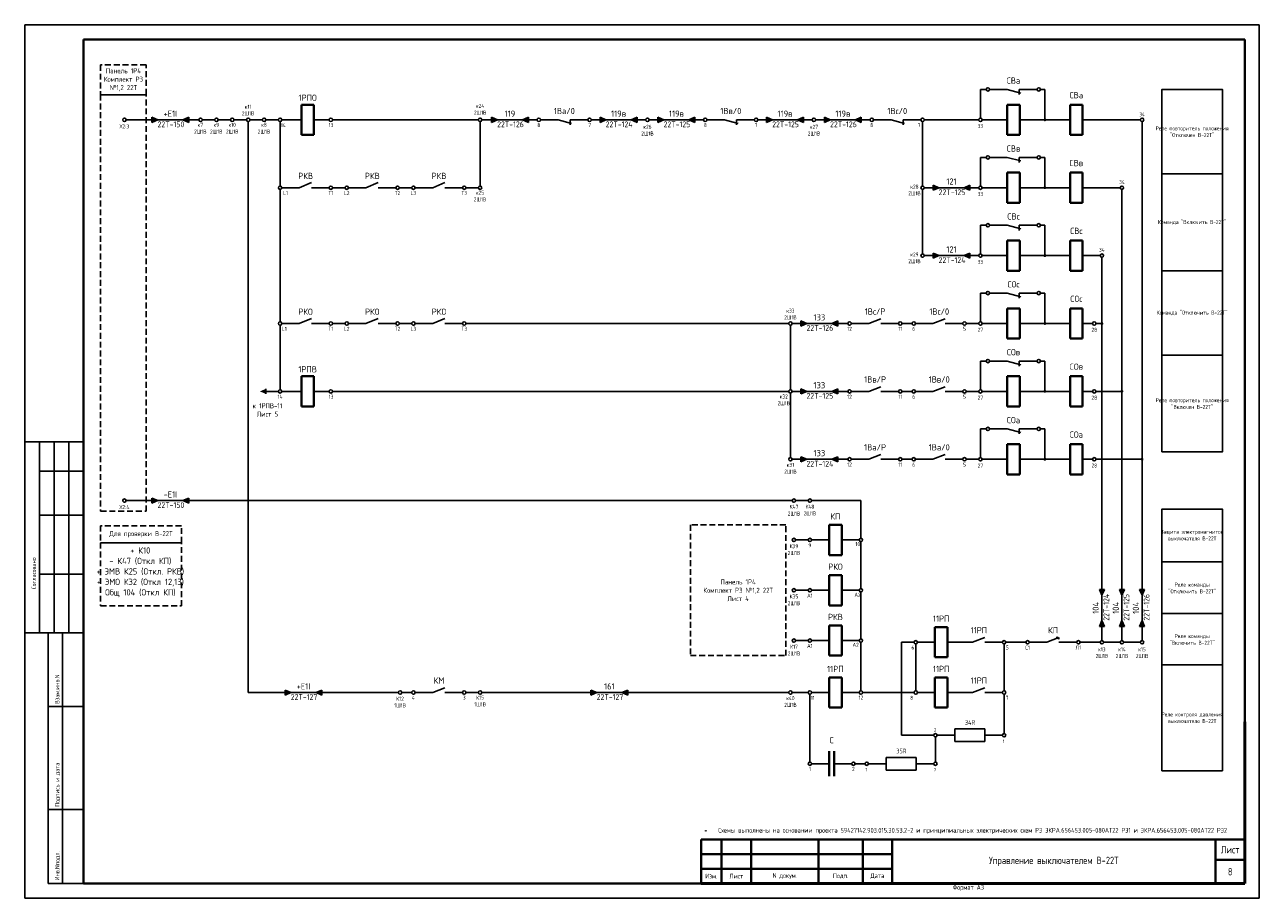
# Model space of a CAD drawing. Header units: millimetres. Extents: x 616 to 6196, y 2487 to 5711.
# Tile 32 of 46: x 4302 to 4722, y 2487 to 2784. Entities that reach past the tile are written whole.
import ezdxf
from ezdxf.enums import TextEntityAlignment as Align

# ---------------------------------------------------------------- set-up
doc = ezdxf.new("R2010")
doc.units = ezdxf.units.MM
doc.linetypes.add('JIS_02_2.0', pattern=[3, 2, -1])
doc.layers.add('основная 0.5', color=7, linetype='Continuous', lineweight=50)
doc.styles.add('SIMPLEX', font='GOST.ttf', dxfattribs={"height": 5})

msp = doc.modelspace()

# ---------------------------------------------------------------- hatches: boundary and pattern name
h = msp.add_hatch(color=256)
h.dxf.hatch_style = 1
h.paths.add_polyline_path([(4345.43, 2751.14), (4347.43, 2752), (4345.43, 2752.85)])
h = msp.add_hatch(color=256)
h.dxf.hatch_style = 1
h.paths.add_polyline_path([(4357.98, 2752.85), (4355.98, 2752), (4357.98, 2751.14)])
h = msp.add_hatch(color=256)
h.dxf.hatch_style = 1
h.paths.add_polyline_path([(4460.95, 2751.14), (4462.95, 2752), (4460.95, 2752.85)])
h = msp.add_hatch(color=256)
h.dxf.hatch_style = 1
h.paths.add_polyline_path([(4473.5, 2752.85), (4471.5, 2752), (4473.5, 2751.14)])
h = msp.add_hatch(color=256)
h.dxf.hatch_style = 1
h.paths.add_polyline_path([(4497.9, 2751.14), (4499.9, 2752), (4497.9, 2752.85)])
h = msp.add_hatch(color=256)
h.dxf.hatch_style = 1
h.paths.add_polyline_path([(4510.46, 2752.85), (4508.45, 2752), (4510.46, 2751.14)])
h = msp.add_hatch(color=256)
h.dxf.hatch_style = 1
h.paths.add_polyline_path([(4517.58, 2751.14), (4519.58, 2752), (4517.58, 2752.85)])
h = msp.add_hatch(color=256)
h.dxf.hatch_style = 1
h.paths.add_polyline_path([(4530.13, 2752.85), (4528.13, 2752), (4530.13, 2751.14)])
h = msp.add_hatch(color=256)
h.dxf.hatch_style = 1
h.paths.add_polyline_path([(4554.53, 2751.14), (4556.54, 2752), (4554.53, 2752.85)])
h = msp.add_hatch(color=256)
h.dxf.hatch_style = 1
h.paths.add_polyline_path([(4567.09, 2752.85), (4565.09, 2752), (4567.09, 2751.14)])
h = msp.add_hatch(color=256)
h.dxf.hatch_style = 1
h.paths.add_polyline_path([(4574.21, 2751.14), (4576.21, 2752), (4574.21, 2752.85)])
h = msp.add_hatch(color=256)
h.dxf.hatch_style = 1
h.paths.add_polyline_path([(4586.76, 2752.85), (4584.76, 2752), (4586.76, 2751.14)])
h = msp.add_hatch(color=256)
h.dxf.hatch_style = 1
h.paths.add_polyline_path([(4611.17, 2728.06), (4613.17, 2728.91), (4611.17, 2729.77)])
h = msp.add_hatch(color=256)
h.dxf.hatch_style = 1
h.paths.add_polyline_path([(4623.72, 2729.77), (4621.72, 2728.91), (4623.72, 2728.06)])
h = msp.add_hatch(color=256)
h.dxf.hatch_style = 1
h.paths.add_polyline_path([(4611.17, 2704.97), (4613.17, 2705.83), (4611.17, 2706.68)])
h = msp.add_hatch(color=256)
h.dxf.hatch_style = 1
h.paths.add_polyline_path([(4623.72, 2706.68), (4621.72, 2705.83), (4623.72, 2704.97)])
h = msp.add_hatch(color=256)
h.dxf.hatch_style = 1
h.paths.add_polyline_path([(4566.21, 2681.89), (4568.22, 2682.74), (4566.21, 2683.6)])
h = msp.add_hatch(color=256)
h.dxf.hatch_style = 1
h.paths.add_polyline_path([(4578.77, 2683.6), (4576.77, 2682.74), (4578.77, 2681.89)])
h = msp.add_hatch(color=256)
h.dxf.hatch_style = 1
h.paths.add_polyline_path([(4384.18, 2660.51), (4382.17, 2659.66), (4384.18, 2658.8)])
h = msp.add_hatch(color=256)
h.dxf.hatch_style = 1
h.paths.add_polyline_path([(4566.21, 2658.8), (4568.22, 2659.66), (4566.21, 2660.51)])
h = msp.add_hatch(color=256)
h.dxf.hatch_style = 1
h.paths.add_polyline_path([(4578.77, 2660.51), (4576.77, 2659.66), (4578.77, 2658.8)])
h = msp.add_hatch(color=256)
h.dxf.hatch_style = 1
h.paths.add_polyline_path([(4566.21, 2635.72), (4568.22, 2636.57), (4566.21, 2637.43)])
h = msp.add_hatch(color=256)
h.dxf.hatch_style = 1
h.paths.add_polyline_path([(4578.77, 2637.43), (4576.77, 2636.57), (4578.77, 2635.72)])
h = msp.add_hatch(color=256)
h.dxf.hatch_style = 1
h.paths.add_polyline_path([(4345.43, 2621.67), (4347.43, 2622.52), (4345.43, 2623.38)])
h = msp.add_hatch(color=256)
h.dxf.hatch_style = 1
h.paths.add_polyline_path([(4357.98, 2623.38), (4355.98, 2622.52), (4357.98, 2621.67)])
h = msp.add_hatch(color=256)
h.dxf.hatch_style = 1
h.paths.add_polyline_path([(4667.75, 2592.32), (4668.6, 2590.32), (4669.46, 2592.32)])
h = msp.add_hatch(color=256)
h.dxf.hatch_style = 1
h.paths.add_polyline_path([(4674.59, 2592.32), (4675.44, 2590.32), (4676.3, 2592.32)])
h = msp.add_hatch(color=256)
h.dxf.hatch_style = 1
h.paths.add_polyline_path([(4681.43, 2592.32), (4682.28, 2590.32), (4683.14, 2592.32)])
h = msp.add_hatch(color=256)
h.dxf.hatch_style = 1
h.paths.add_polyline_path([(4669.46, 2579.76), (4668.6, 2581.77), (4667.75, 2579.76)])
h = msp.add_hatch(color=256)
h.dxf.hatch_style = 1
h.paths.add_polyline_path([(4676.3, 2579.76), (4675.44, 2581.77), (4674.59, 2579.76)])
h = msp.add_hatch(color=256)
h.dxf.hatch_style = 1
h.paths.add_polyline_path([(4683.14, 2579.76), (4682.28, 2581.77), (4681.43, 2579.76)])
h = msp.add_hatch(color=256)
h.dxf.hatch_style = 1
h.paths.add_polyline_path([(4390.72, 2556.41), (4392.73, 2557.27), (4390.72, 2558.12)])
h = msp.add_hatch(color=256)
h.dxf.hatch_style = 1
h.paths.add_polyline_path([(4403.28, 2558.12), (4401.28, 2557.27), (4403.28, 2556.41)])
h = msp.add_hatch(color=256)
h.dxf.hatch_style = 1
h.paths.add_polyline_path([(4494.79, 2556.41), (4496.79, 2557.27), (4494.79, 2558.12)])
h = msp.add_hatch(color=256)
h.dxf.hatch_style = 1
h.paths.add_polyline_path([(4507.35, 2558.12), (4505.34, 2557.27), (4507.35, 2556.41)])

# ---------------------------------------------------------------- linework, layer by layer
for p, q in [((4302.15, 2487.29), (4302.15, 2784.34)), ((4302.15, 2784.34), (4722.16, 2784.34)), ((4302.15, 2487.29), (4302.15, 2784.34)), ((4722.16, 2487.29), (4722.16, 2784.34)), ((4722.16, 2487.29), (4722.16, 2784.34)), ((4627.28, 2762.33), (4629.28, 2762.33)), ((4627.28, 2762.33), (4627.28, 2752.57)), ((4636.4, 2762.33), (4630.41, 2762.33)), ((4636.4, 2762.33), (4640.99, 2761.08)), ((4646.49, 2762.33), (4640.51, 2762.33)), ((4640.51, 2762.33), (4640.51, 2760.59)), ((4647.69, 2762.33), (4649.22, 2762.33)), ((4649.22, 2762.33), (4649.22, 2752)), ((4345.43, 2752), (4336.64, 2752)), ((4345.43, 2751.14), (4345.43, 2752.85)), ((4345.43, 2752.85), (4347.43, 2752)), ((4347.43, 2752), (4345.43, 2751.14)), ((4355.98, 2752), (4347.43, 2752)), ((4355.98, 2752), (4357.98, 2752.85)), ((4357.98, 2751.14), (4355.98, 2752)), ((4357.98, 2752.85), (4357.98, 2751.14)), ((4361.4, 2752), (4357.98, 2752)), ((4366.81, 2752), (4362.54, 2752)), ((4372.22, 2752), (4367.95, 2752)), ((4377.63, 2752), (4373.36, 2752)), ((4378.2, 2751.43), (4378.2, 2557.27)), ((4383.04, 2752), (4378.77, 2752)), ((4388.45, 2752), (4384.18, 2752)), ((4389.02, 2729.48), (4389.02, 2751.43)), ((4396.28, 2752), (4389.59, 2752)), ((4400.55, 2752), (4405.73, 2752)), ((4406.87, 2752), (4456.52, 2752)), ((4457.09, 2729.48), (4457.09, 2751.43)), ((4460.95, 2752), (4457.66, 2752)), ((4460.95, 2751.14), (4460.95, 2752.85)), ((4460.95, 2752.85), (4462.95, 2752)), ((4462.95, 2752), (4460.95, 2751.14)), ((4471.5, 2752), (4462.95, 2752)), ((4471.5, 2752), (4473.5, 2752.85)), ((4473.5, 2751.14), (4471.5, 2752)), ((4473.5, 2752.85), (4473.5, 2751.14)), ((4476.49, 2752), (4473.5, 2752)), ((4483.61, 2752), (4477.63, 2752)), ((4483.61, 2752), (4488.2, 2750.75)), ((4493.71, 2752), (4487.72, 2752)), ((4487.72, 2752), (4487.72, 2750.26)), ((4497.9, 2752), (4494.91, 2752)), ((4497.9, 2751.14), (4497.9, 2752.85)), ((4497.9, 2752.85), (4499.9, 2752)), ((4499.9, 2752), (4497.9, 2751.14)), ((4508.45, 2752), (4499.9, 2752)), ((4508.45, 2752), (4510.46, 2752.85)), ((4510.46, 2751.14), (4508.45, 2752)), ((4510.46, 2752.85), (4510.46, 2751.14)), ((4513.45, 2752), (4510.46, 2752)), ((4517.58, 2752), (4514.58, 2752)), ((4517.58, 2751.14), (4517.58, 2752.85)), ((4517.58, 2752.85), (4519.58, 2752)), ((4519.58, 2752), (4517.58, 2751.14)), ((4528.13, 2752), (4519.58, 2752)), ((4528.13, 2752), (4530.13, 2752.85)), ((4530.13, 2751.14), (4528.13, 2752)), ((4530.13, 2752.85), (4530.13, 2751.14)), ((4533.13, 2752), (4530.13, 2752)), ((4540.25, 2752), (4534.26, 2752)), ((4540.25, 2752), (4544.83, 2750.75)), ((4550.34, 2752), (4544.36, 2752)), ((4544.36, 2752), (4544.36, 2750.26)), ((4554.53, 2752), (4551.54, 2752)), ((4554.53, 2751.14), (4554.53, 2752.85)), ((4554.53, 2752.85), (4556.54, 2752)), ((4556.54, 2752), (4554.53, 2751.14)), ((4565.09, 2752), (4556.54, 2752)), ((4565.09, 2752), (4567.09, 2752.85)), ((4567.09, 2751.14), (4565.09, 2752)), ((4567.09, 2752.85), (4567.09, 2751.14)), ((4570.08, 2752), (4567.09, 2752)), ((4574.21, 2752), (4571.22, 2752)), ((4574.21, 2751.14), (4574.21, 2752.85)), ((4574.21, 2752.85), (4576.21, 2752)), ((4576.21, 2752), (4574.21, 2751.14)), ((4584.76, 2752), (4576.21, 2752)), ((4584.76, 2752), (4586.76, 2752.85)), ((4586.76, 2751.14), (4584.76, 2752)), ((4586.76, 2752.85), (4586.76, 2751.14)), ((4589.76, 2752), (4586.76, 2752)), ((4596.88, 2752), (4590.89, 2752)), ((4596.88, 2752), (4601.47, 2750.75)), ((4607.04, 2752), (4600.99, 2752)), ((4600.99, 2752), (4600.99, 2750.26)), ((4607.61, 2729.48), (4607.61, 2751.43)), ((4608.17, 2752), (4626.71, 2752)), ((4636.4, 2752), (4627.85, 2752)), ((4636.4, 2752), (4627.85, 2752)), ((4649.22, 2752), (4640.67, 2752)), ((4649.22, 2752), (4640.67, 2752)), ((4657.77, 2752), (4649.22, 2752)), ((4657.77, 2752), (4649.22, 2752)), ((4681.71, 2752), (4662.05, 2752)), ((4681.71, 2752), (4662.05, 2752)), ((4682.28, 2751.43), (4682.28, 2574.93)), ((4627.28, 2739.24), (4629.28, 2739.24)), ((4627.28, 2739.24), (4627.28, 2729.48)), ((4636.4, 2739.24), (4630.41, 2739.24)), ((4636.4, 2739.24), (4640.99, 2738)), ((4646.49, 2739.24), (4640.51, 2739.24)), ((4640.51, 2739.24), (4640.51, 2737.51)), ((4647.69, 2739.24), (4649.22, 2739.24)), ((4649.22, 2739.24), (4649.22, 2728.91)), ((4395.57, 2728.91), (4399.68, 2730.65)), ((4418.26, 2728.91), (4422.37, 2730.65)), ((4440.95, 2728.91), (4445.06, 2730.65)), ((4389.02, 2728.35), (4389.02, 2683.31)), ((4395.57, 2728.91), (4389.59, 2728.91)), ((4405.73, 2728.91), (4399.68, 2728.91)), ((4411.14, 2728.91), (4406.87, 2728.91)), ((4418.26, 2728.91), (4412.28, 2728.91)), ((4428.42, 2728.91), (4422.37, 2728.91)), ((4433.83, 2728.91), (4429.56, 2728.91)), ((4440.95, 2728.91), (4434.97, 2728.91)), ((4451.11, 2728.91), (4445.06, 2728.91)), ((4456.52, 2728.91), (4452.25, 2728.91)), ((4607.61, 2706.4), (4607.61, 2728.35)), ((4611.17, 2728.91), (4608.17, 2728.91)), ((4611.17, 2728.06), (4611.17, 2729.77)), ((4611.17, 2729.77), (4613.17, 2728.91)), ((4613.17, 2728.91), (4611.17, 2728.06)), ((4621.72, 2728.91), (4613.17, 2728.91)), ((4621.72, 2728.91), (4623.72, 2729.77)), ((4623.72, 2728.06), (4621.72, 2728.91)), ((4623.72, 2729.77), (4623.72, 2728.06)), ((4626.71, 2728.91), (4623.72, 2728.91)), ((4636.4, 2728.91), (4627.85, 2728.91)), ((4636.4, 2728.91), (4627.85, 2728.91)), ((4649.22, 2728.91), (4640.67, 2728.91)), ((4649.22, 2728.91), (4640.67, 2728.91)), ((4657.77, 2728.92), (4649.22, 2728.92)), ((4657.77, 2728.92), (4649.22, 2728.92)), ((4674.87, 2728.92), (4662.05, 2728.92)), ((4674.87, 2728.92), (4662.05, 2728.92)), ((4675.44, 2728.35), (4675.44, 2574.93)), ((4627.28, 2716.16), (4629.28, 2716.16)), ((4627.28, 2716.16), (4627.28, 2706.4)), ((4636.4, 2716.16), (4630.41, 2716.16)), ((4636.4, 2716.16), (4640.99, 2714.91)), ((4646.49, 2716.16), (4640.51, 2716.16)), ((4640.51, 2716.16), (4640.51, 2714.42)), ((4647.69, 2716.16), (4649.22, 2716.16)), ((4649.22, 2716.16), (4649.22, 2705.83)), ((4611.17, 2705.83), (4608.17, 2705.83)), ((4611.17, 2704.97), (4611.17, 2706.68)), ((4611.17, 2706.68), (4613.17, 2705.83)), ((4613.17, 2705.83), (4611.17, 2704.97)), ((4621.72, 2705.83), (4613.17, 2705.83)), ((4621.72, 2705.83), (4623.72, 2706.68)), ((4623.72, 2704.97), (4621.72, 2705.83)), ((4623.72, 2706.68), (4623.72, 2704.97)), ((4626.71, 2705.83), (4623.72, 2705.83)), ((4636.4, 2705.83), (4627.85, 2705.83)), ((4636.4, 2705.83), (4627.85, 2705.83)), ((4649.22, 2705.83), (4640.67, 2705.83)), ((4649.22, 2705.83), (4640.67, 2705.83)), ((4657.77, 2705.83), (4649.22, 2705.83)), ((4657.77, 2705.83), (4649.22, 2705.83)), ((4668.03, 2705.83), (4662.05, 2705.83)), ((4668.03, 2705.83), (4662.05, 2705.83)), ((4668.6, 2705.26), (4668.6, 2574.93)), ((4627.28, 2693.07), (4629.28, 2693.07)), ((4627.28, 2693.07), (4627.28, 2683.31)), ((4636.4, 2693.07), (4630.41, 2693.07)), ((4636.4, 2693.07), (4640.99, 2691.83)), ((4646.49, 2693.07), (4640.51, 2693.07)), ((4640.51, 2693.07), (4640.51, 2691.34)), ((4647.69, 2693.07), (4649.22, 2693.07)), ((4649.22, 2693.07), (4649.22, 2682.74)), ((4395.57, 2682.74), (4399.68, 2684.48)), ((4418.26, 2682.74), (4422.37, 2684.48)), ((4440.95, 2682.74), (4445.06, 2684.48)), ((4589.31, 2682.74), (4593.42, 2684.32)), ((4611.14, 2682.74), (4615.25, 2684.32)), ((4389.02, 2660.23), (4389.02, 2682.18)), ((4395.57, 2682.74), (4389.59, 2682.74)), ((4405.73, 2682.74), (4399.68, 2682.74)), ((4411.14, 2682.74), (4406.87, 2682.74)), ((4418.26, 2682.74), (4412.28, 2682.74)), ((4428.42, 2682.74), (4422.37, 2682.74)), ((4433.83, 2682.74), (4429.56, 2682.74)), ((4440.95, 2682.74), (4434.97, 2682.74)), ((4451.11, 2682.74), (4445.06, 2682.74)), ((4562.09, 2682.74), (4452.25, 2682.74)), ((4562.65, 2682.18), (4562.65, 2660.23)), ((4566.21, 2682.74), (4563.22, 2682.74)), ((4566.21, 2681.89), (4566.21, 2683.6)), ((4566.21, 2683.6), (4568.22, 2682.74)), ((4568.22, 2682.74), (4566.21, 2681.89)), ((4576.77, 2682.74), (4568.22, 2682.74)), ((4576.77, 2682.74), (4578.77, 2683.6)), ((4578.77, 2681.89), (4576.77, 2682.74)), ((4578.77, 2683.6), (4578.77, 2681.89)), ((4582.19, 2682.74), (4578.77, 2682.74)), ((4589.31, 2682.74), (4583.32, 2682.74)), ((4599.47, 2682.74), (4593.42, 2682.74)), ((4604.02, 2682.74), (4600.6, 2682.74)), ((4611.14, 2682.74), (4605.16, 2682.74)), ((4621.3, 2682.74), (4615.25, 2682.74)), ((4622.44, 2682.74), (4626.71, 2682.74)), ((4636.4, 2682.74), (4627.85, 2682.74)), ((4636.4, 2682.74), (4627.85, 2682.74)), ((4649.22, 2682.74), (4640.67, 2682.74)), ((4649.22, 2682.74), (4640.67, 2682.74)), ((4657.77, 2682.75), (4649.22, 2682.75)), ((4657.77, 2682.75), (4649.22, 2682.75)), ((4665.47, 2682.75), (4662.05, 2682.75)), ((4665.47, 2682.75), (4662.05, 2682.75)), ((4666.6, 2682.74), (4668.6, 2682.74)), ((4627.28, 2669.99), (4629.28, 2669.99)), ((4627.28, 2669.99), (4627.28, 2660.23)), ((4636.4, 2669.99), (4630.41, 2669.99)), ((4636.4, 2669.99), (4640.99, 2668.74)), ((4646.49, 2669.99), (4640.51, 2669.99)), ((4640.51, 2669.99), (4640.51, 2668.25)), ((4647.69, 2669.99), (4649.22, 2669.99)), ((4649.22, 2669.99), (4649.22, 2659.66)), ((4384.18, 2660.51), (4384.18, 2658.8)), ((4388.45, 2659.66), (4384.18, 2659.66)), ((4396.28, 2659.66), (4389.59, 2659.66)), ((4400.55, 2659.66), (4405.73, 2659.66)), ((4406.87, 2659.66), (4562.09, 2659.66)), ((4562.65, 2637.14), (4562.65, 2659.09)), ((4566.21, 2659.66), (4563.22, 2659.66)), ((4566.21, 2658.8), (4566.21, 2660.51)), ((4566.21, 2660.51), (4568.22, 2659.66)), ((4568.22, 2659.66), (4566.21, 2658.8)), ((4576.77, 2659.66), (4568.22, 2659.66)), ((4576.77, 2659.66), (4578.77, 2660.51)), ((4578.77, 2658.8), (4576.77, 2659.66)), ((4578.77, 2660.51), (4578.77, 2658.8)), ((4582.19, 2659.66), (4578.77, 2659.66)), ((4589.31, 2659.66), (4583.32, 2659.66)), ((4589.31, 2659.66), (4593.42, 2661.24)), ((4599.47, 2659.66), (4593.42, 2659.66)), ((4604.02, 2659.66), (4600.6, 2659.66)), ((4611.14, 2659.66), (4605.16, 2659.66)), ((4611.14, 2659.66), (4615.25, 2661.24)), ((4621.3, 2659.66), (4615.25, 2659.66)), ((4622.44, 2659.66), (4626.71, 2659.66)), ((4636.4, 2659.66), (4627.85, 2659.66)), ((4636.4, 2659.66), (4627.85, 2659.66)), ((4649.22, 2659.66), (4640.67, 2659.66)), ((4649.22, 2659.66), (4640.67, 2659.66)), ((4657.77, 2659.66), (4649.22, 2659.66)), ((4657.77, 2659.66), (4649.22, 2659.66)), ((4665.47, 2659.66), (4662.05, 2659.66)), ((4665.47, 2659.66), (4662.05, 2659.66)), ((4666.6, 2659.66), (4675.44, 2659.66)), ((4627.28, 2646.9), (4629.28, 2646.9)), ((4627.28, 2646.9), (4627.28, 2637.14)), ((4636.4, 2646.9), (4630.41, 2646.9)), ((4636.4, 2646.9), (4640.99, 2645.66)), ((4646.49, 2646.9), (4640.51, 2646.9)), ((4640.51, 2646.9), (4640.51, 2645.17)), ((4647.69, 2646.9), (4649.22, 2646.9)), ((4649.22, 2646.9), (4649.22, 2636.57)), ((4322.15, 2642.53), (4302.15, 2642.53)), ((4307.15, 2577.53), (4307.15, 2642.53)), ((4312.15, 2577.53), (4312.15, 2642.53)), ((4317.15, 2577.53), (4317.15, 2642.53)), ((4589.31, 2636.57), (4593.42, 2638.15)), ((4611.14, 2636.57), (4615.25, 2638.15)), ((4566.21, 2636.57), (4563.22, 2636.57)), ((4566.21, 2635.72), (4566.21, 2637.43)), ((4566.21, 2637.43), (4568.22, 2636.57)), ((4568.22, 2636.57), (4566.21, 2635.72)), ((4576.77, 2636.57), (4568.22, 2636.57)), ((4576.77, 2636.57), (4578.77, 2637.43)), ((4578.77, 2635.72), (4576.77, 2636.57)), ((4578.77, 2637.43), (4578.77, 2635.72)), ((4582.19, 2636.57), (4578.77, 2636.57)), ((4589.31, 2636.57), (4583.32, 2636.57)), ((4599.47, 2636.57), (4593.42, 2636.57)), ((4604.02, 2636.57), (4600.6, 2636.57)), ((4611.14, 2636.57), (4605.16, 2636.57)), ((4621.3, 2636.57), (4615.25, 2636.57)), ((4622.44, 2636.57), (4626.71, 2636.57)), ((4636.4, 2636.57), (4627.85, 2636.57)), ((4636.4, 2636.57), (4627.85, 2636.57)), ((4649.22, 2636.57), (4640.67, 2636.57)), ((4649.22, 2636.57), (4640.67, 2636.57)), ((4657.77, 2636.58), (4649.22, 2636.58)), ((4657.77, 2636.58), (4649.22, 2636.58)), ((4665.47, 2636.58), (4662.05, 2636.58)), ((4665.47, 2636.58), (4662.05, 2636.58)), ((4666.6, 2636.58), (4682.28, 2636.58)), ((4307.15, 2632.53), (4322.15, 2632.53)), ((4345.43, 2622.52), (4336.64, 2622.52)), ((4345.43, 2621.67), (4345.43, 2623.38)), ((4345.43, 2623.38), (4347.43, 2622.52)), ((4347.43, 2622.52), (4345.43, 2621.67)), ((4355.98, 2622.52), (4347.43, 2622.52)), ((4355.98, 2622.52), (4357.98, 2623.38)), ((4357.98, 2621.67), (4355.98, 2622.52)), ((4357.98, 2623.38), (4357.98, 2621.67)), ((4362.54, 2622.52), (4357.98, 2622.52)), ((4563.29, 2622.52), (4362.54, 2622.52)), ((4568.7, 2622.52), (4564.42, 2622.52)), ((4586.65, 2622.52), (4569.83, 2622.52)), ((4586.65, 2609.7), (4586.65, 2622.52)), ((4307.15, 2617.53), (4322.15, 2617.53)), ((4568.7, 2609.13), (4564.42, 2609.13)), ((4575.82, 2609.13), (4569.83, 2609.13)), ((4586.08, 2609.13), (4580.09, 2609.13)), ((4586.65, 2592.6), (4586.65, 2608.57)), ((4307.15, 2597.53), (4322.15, 2597.53)), ((4568.7, 2592.03), (4564.42, 2592.03)), ((4575.82, 2592.03), (4569.83, 2592.03)), ((4586.08, 2592.03), (4580.09, 2592.03)), ((4667.75, 2592.32), (4669.46, 2592.32)), ((4668.6, 2590.32), (4667.75, 2592.32)), ((4669.46, 2592.32), (4668.6, 2590.32)), ((4674.59, 2592.32), (4676.3, 2592.32)), ((4675.44, 2590.32), (4674.59, 2592.32)), ((4676.3, 2592.32), (4675.44, 2590.32)), ((4681.43, 2592.32), (4683.14, 2592.32)), ((4682.28, 2590.32), (4681.43, 2592.32)), ((4683.14, 2592.32), (4682.28, 2590.32)), ((4586.65, 2575.5), (4586.65, 2591.47)), ((4668.6, 2590.32), (4668.6, 2581.77)), ((4675.44, 2590.32), (4675.44, 2581.77)), ((4682.28, 2590.32), (4682.28, 2581.77)), ((4667.75, 2579.76), (4668.6, 2581.77)), ((4669.46, 2579.76), (4667.75, 2579.76)), ((4668.6, 2581.77), (4669.46, 2579.76)), ((4674.59, 2579.76), (4675.44, 2581.77)), ((4676.3, 2579.76), (4674.59, 2579.76)), ((4675.44, 2581.77), (4676.3, 2579.76)), ((4681.43, 2579.76), (4682.28, 2581.77)), ((4683.14, 2579.76), (4681.43, 2579.76)), ((4682.28, 2581.77), (4683.14, 2579.76)), ((4302.15, 2577.53), (4322.15, 2577.53)), ((4310.15, 2492.34), (4310.15, 2577.53)), ((4315.03, 2492.34), (4315.03, 2577.53)), ((4568.7, 2574.93), (4564.42, 2574.93)), ((4575.82, 2574.93), (4569.83, 2574.93)), ((4586.08, 2574.93), (4580.09, 2574.93)), ((4624.64, 2574.37), (4628.75, 2575.94)), ((4649.89, 2574.37), (4654, 2575.94)), ((4654, 2575.39), (4653.23, 2576.16)), ((4653.23, 2576.16), (4653.23, 2575.64)), ((4654, 2575.94), (4654, 2575.39)), ((4586.65, 2557.83), (4586.65, 2574.37)), ((4604.69, 2574.37), (4600.42, 2574.37)), ((4600.42, 2574.37), (4600.42, 2542.73)), ((4605.26, 2573.8), (4605.26, 2557.83)), ((4611.81, 2574.37), (4605.83, 2574.37)), ((4624.64, 2574.37), (4616.09, 2574.37)), ((4634.8, 2574.37), (4628.75, 2574.37)), ((4635.36, 2557.83), (4635.36, 2573.8)), ((4642.77, 2574.37), (4635.93, 2574.37)), ((4649.89, 2574.37), (4643.91, 2574.37)), ((4660.05, 2574.37), (4654, 2574.37)), ((4668.03, 2574.37), (4661.19, 2574.37)), ((4674.87, 2574.37), (4669.17, 2574.37)), ((4681.71, 2574.37), (4676.01, 2574.37)), ((4390.72, 2556.41), (4390.72, 2558.12)), ((4390.72, 2558.12), (4392.73, 2557.27)), ((4401.28, 2557.27), (4403.28, 2558.12)), ((4403.28, 2558.12), (4403.28, 2556.41)), ((4440.95, 2557.27), (4445.06, 2558.84)), ((4494.79, 2556.41), (4494.79, 2558.12)), ((4494.79, 2558.12), (4496.79, 2557.27)), ((4505.34, 2557.27), (4507.35, 2558.12)), ((4507.35, 2558.12), (4507.35, 2556.41)), ((4624.64, 2557.27), (4628.75, 2558.84)), ((4378.2, 2557.27), (4429.28, 2557.27)), ((4392.73, 2557.27), (4390.72, 2556.41)), ((4401.28, 2557.27), (4392.73, 2557.27)), ((4403.28, 2556.41), (4401.28, 2557.27)), ((4433.83, 2557.27), (4430.41, 2557.27)), ((4440.95, 2557.27), (4434.97, 2557.27)), ((4451.11, 2557.27), (4445.06, 2557.27)), ((4452.25, 2557.27), (4456.52, 2557.27)), ((4562.09, 2557.27), (4457.66, 2557.27)), ((4496.79, 2557.27), (4494.79, 2556.41)), ((4505.34, 2557.27), (4496.79, 2557.27)), ((4507.35, 2556.41), (4505.34, 2557.27)), ((4568.7, 2557.27), (4563.22, 2557.27)), ((4569.27, 2533.61), (4569.27, 2556.7)), ((4575.82, 2557.27), (4569.83, 2557.27)), ((4586.08, 2557.27), (4580.09, 2557.27)), ((4604.69, 2557.27), (4587.21, 2557.27)), ((4611.81, 2557.27), (4605.83, 2557.27)), ((4624.64, 2557.27), (4616.09, 2557.27)), ((4634.8, 2557.27), (4628.75, 2557.27)), ((4635.36, 2543.3), (4635.36, 2556.7)), ((4310.15, 2552.53), (4322.15, 2552.53)), ((4600.42, 2542.73), (4611.43, 2542.73)), ((4612, 2542.16), (4612, 2533.61)), ((4612.57, 2542.73), (4618.55, 2542.73)), ((4618.55, 2544.87), (4618.55, 2540.59)), ((4628.81, 2544.87), (4618.55, 2544.87)), ((4628.81, 2540.59), (4628.81, 2544.87)), ((4628.81, 2542.73), (4634.8, 2542.73)), ((4618.55, 2540.59), (4628.81, 2540.59)), ((4575.82, 2533.05), (4569.83, 2533.05)), ((4583.51, 2533.05), (4577.53, 2533.05)), ((4588.07, 2533.05), (4584.65, 2533.05)), ((4589.2, 2533.05), (4595.19, 2533.05)), ((4595.19, 2535.18), (4595.19, 2530.91)), ((4605.45, 2535.18), (4595.19, 2535.18)), ((4605.45, 2530.91), (4605.45, 2535.18)), ((4605.45, 2533.05), (4611.43, 2533.05)), ((4595.19, 2530.91), (4605.45, 2530.91)), ((4310.15, 2517.53), (4322.15, 2517.53)), ((4310.15, 2492.34), (4322.15, 2492.34)), ((4302.15, 2487.29), (4722.16, 2487.29))]:
    msp.add_line(p, q)
at = {"lineweight": 40}
for p, q in [((4322.15, 2779.34), (4717.25, 2779.34)), ((4717.25, 2779.34), (4717.25, 2492.34)), ((4400.55, 2757.13), (4396.28, 2757.13)), ((4396.28, 2757.13), (4396.28, 2746.87)), ((4400.55, 2746.87), (4400.55, 2757.13)), ((4640.67, 2757.13), (4636.4, 2757.13)), ((4636.4, 2757.13), (4636.4, 2746.87)), ((4640.67, 2746.87), (4640.67, 2757.13)), ((4662.05, 2757.13), (4657.77, 2757.13)), ((4657.77, 2757.13), (4657.77, 2746.87)), ((4662.05, 2746.87), (4662.05, 2757.13)), ((4400.55, 2746.87), (4396.28, 2746.87)), ((4640.67, 2746.87), (4636.4, 2746.87)), ((4662.05, 2746.87), (4657.77, 2746.87)), ((4640.67, 2734.04), (4636.4, 2734.04)), ((4636.4, 2734.04), (4636.4, 2723.78)), ((4640.67, 2723.78), (4640.67, 2734.04)), ((4662.05, 2734.05), (4657.77, 2734.05)), ((4657.77, 2734.05), (4657.77, 2723.79)), ((4662.05, 2723.79), (4662.05, 2734.05)), ((4640.67, 2723.78), (4636.4, 2723.78)), ((4662.05, 2723.79), (4657.77, 2723.79)), ((4640.67, 2710.96), (4636.4, 2710.96)), ((4636.4, 2710.96), (4636.4, 2700.7)), ((4640.67, 2700.7), (4640.67, 2710.96)), ((4662.05, 2710.96), (4657.77, 2710.96)), ((4657.77, 2710.96), (4657.77, 2700.7)), ((4662.05, 2700.7), (4662.05, 2710.96)), ((4640.67, 2700.7), (4636.4, 2700.7)), ((4662.05, 2700.7), (4657.77, 2700.7)), ((4640.67, 2687.87), (4636.4, 2687.87)), ((4636.4, 2687.87), (4636.4, 2677.61)), ((4640.67, 2677.61), (4640.67, 2687.87)), ((4662.05, 2687.88), (4657.77, 2687.88)), ((4657.77, 2687.88), (4657.77, 2677.62)), ((4662.05, 2677.62), (4662.05, 2687.88)), ((4640.67, 2677.61), (4636.4, 2677.61)), ((4662.05, 2677.62), (4657.77, 2677.62)), ((4400.55, 2664.79), (4396.28, 2664.79)), ((4396.28, 2664.79), (4396.28, 2654.53)), ((4400.55, 2654.53), (4400.55, 2664.79)), ((4640.67, 2664.79), (4636.4, 2664.79)), ((4636.4, 2664.79), (4636.4, 2654.53)), ((4640.67, 2654.53), (4640.67, 2664.79)), ((4662.05, 2664.79), (4657.77, 2664.79)), ((4657.77, 2664.79), (4657.77, 2654.53)), ((4662.05, 2654.53), (4662.05, 2664.79)), ((4400.55, 2654.53), (4396.28, 2654.53)), ((4640.67, 2654.53), (4636.4, 2654.53)), ((4662.05, 2654.53), (4657.77, 2654.53)), ((4640.67, 2641.7), (4636.4, 2641.7)), ((4636.4, 2641.7), (4636.4, 2631.44)), ((4640.67, 2631.44), (4640.67, 2641.7)), ((4662.05, 2641.71), (4657.77, 2641.71)), ((4657.77, 2641.71), (4657.77, 2631.45)), ((4662.05, 2631.45), (4662.05, 2641.71)), ((4640.67, 2631.44), (4636.4, 2631.44)), ((4662.05, 2631.45), (4657.77, 2631.45)), ((4580.09, 2614.26), (4575.82, 2614.26)), ((4575.82, 2614.26), (4575.82, 2604)), ((4580.09, 2604), (4580.09, 2614.26)), ((4580.09, 2604), (4575.82, 2604)), ((4580.09, 2597.16), (4575.82, 2597.16)), ((4575.82, 2597.16), (4575.82, 2586.9)), ((4580.09, 2586.9), (4580.09, 2597.16)), ((4580.09, 2586.9), (4575.82, 2586.9)), ((4580.09, 2580.06), (4575.82, 2580.06)), ((4575.82, 2580.06), (4575.82, 2569.8)), ((4580.09, 2569.8), (4580.09, 2580.06)), ((4616.09, 2579.5), (4611.81, 2579.5)), ((4611.81, 2579.5), (4611.81, 2569.24)), ((4616.09, 2569.24), (4616.09, 2579.5)), ((4580.09, 2569.8), (4575.82, 2569.8)), ((4616.09, 2569.24), (4611.81, 2569.24)), ((4580.09, 2562.4), (4575.82, 2562.4)), ((4575.82, 2562.4), (4575.82, 2552.14)), ((4580.09, 2552.14), (4580.09, 2562.4)), ((4616.09, 2562.4), (4611.81, 2562.4)), ((4611.81, 2562.4), (4611.81, 2552.14)), ((4616.09, 2552.14), (4616.09, 2562.4)), ((4580.09, 2552.14), (4575.82, 2552.14)), ((4616.09, 2552.14), (4611.81, 2552.14)), ((4575.82, 2537.32), (4575.82, 2528.77)), ((4577.53, 2537.32), (4577.53, 2528.77)), ((4532.25, 2507.34), (4597.25, 2507.34)), ((4707.25, 2507.34), (4707.25, 2492.34)), ((4532.25, 2502.34), (4597.25, 2502.34)), ((4707.25, 2500.34), (4717.25, 2500.34)), ((4532.25, 2497.34), (4597.25, 2497.34)), ((4322.15, 2492.34), (4717.25, 2492.34))]:
    msp.add_line(p, q, dxfattribs=at)
at = {"linetype": 'Continuous', "lineweight": 40}
msp.add_line((4322.15, 2779.34), (4322.15, 2492.34), dxfattribs=at)
at = {"linetype": 'Continuous'}
for p, q in [((4322.15, 2633.35), (4322.15, 2613.35)), ((4322.15, 2593.35), (4322.15, 2573.35))]:
    msp.add_line(p, q, dxfattribs=at)
at = {"color": 32, "linetype": 'JIS_02_2.0', "true_color": 0xcd6928}
for points in [[(4343.47, 2770.69), (4327.98, 2770.69), (4327.98, 2760.55), (4343.47, 2760.55)], [(4343.47, 2760.55), (4327.98, 2760.55), (4327.98, 2618.89), (4343.47, 2618.89)], [(4355.47, 2613.97), (4327.98, 2613.97), (4327.98, 2608.18), (4355.47, 2608.18)], [(4561.1, 2614.26), (4528.63, 2614.26), (4528.63, 2569.8), (4561.1, 2569.8)], [(4355.47, 2608.18), (4327.98, 2608.18), (4327.98, 2586.72), (4355.47, 2586.72)]]:
    msp.add_lwpolyline(points, close=True, dxfattribs=at)
at = {"color": 7}
for points in [[(4689.02, 2733.6), (4709.6, 2733.6), (4709.6, 2762.33), (4689.02, 2762.33)], [(4689.02, 2700.7), (4709.6, 2700.7), (4709.6, 2733.6), (4689.02, 2733.6)], [(4689.02, 2671.98), (4709.6, 2671.98), (4709.6, 2700.7), (4689.02, 2700.7)], [(4689.02, 2639.07), (4709.6, 2639.07), (4709.6, 2671.98), (4689.02, 2671.98)], [(4689.02, 2601.67), (4709.6, 2601.67), (4709.6, 2619.63), (4689.02, 2619.63)], [(4689.02, 2584.16), (4709.6, 2584.16), (4709.6, 2601.67), (4689.02, 2601.67)], [(4689.02, 2566.66), (4709.6, 2566.66), (4709.6, 2584.16), (4689.02, 2584.16)], [(4689.02, 2530.69), (4709.6, 2530.69), (4709.6, 2566.66), (4689.02, 2566.66)]]:
    msp.add_lwpolyline(points, close=True, dxfattribs=at)
at = {"const_width": 0.394}
for points in [[(4648.93, 2752, 1), (4649.52, 2752, 1)], [(4648.93, 2728.92, 1), (4649.52, 2728.92, 1)], [(4648.93, 2705.83, 1), (4649.52, 2705.83, 1)], [(4648.93, 2682.75, 1), (4649.52, 2682.75, 1)], [(4668.31, 2682.73, 1), (4668.9, 2682.73, 1)], [(4648.93, 2659.66, 1), (4649.52, 2659.66, 1)], [(4675.11, 2659.66, 1), (4675.7, 2659.66, 1)], [(4648.93, 2636.58, 1), (4649.52, 2636.58, 1)], [(4681.97, 2636.56, 1), (4682.56, 2636.56, 1)]]:
    msp.add_lwpolyline(points, format="xyb", close=True, dxfattribs=at)
for centre in [(4629.85, 2762.33), (4647.13, 2762.33), (4336.07, 2752), (4361.97, 2752), (4367.38, 2752), (4372.79, 2752), (4378.2, 2752), (4383.61, 2752), (4389.02, 2752), (4406.3, 2752), (4457.09, 2752), (4477.06, 2752), (4494.34, 2752), (4514.02, 2752), (4533.69, 2752), (4550.97, 2752), (4570.65, 2752), (4590.32, 2752), (4607.61, 2752), (4627.28, 2752), (4682.28, 2752), (4629.85, 2739.24), (4647.13, 2739.24), (4389.02, 2728.91), (4406.3, 2728.91), (4411.71, 2728.91), (4428.99, 2728.91), (4434.4, 2728.91), (4451.68, 2728.91), (4457.09, 2728.91), (4607.61, 2728.91), (4627.28, 2728.91), (4675.44, 2728.91), (4629.85, 2716.16), (4647.13, 2716.16), (4607.61, 2705.83), (4627.28, 2705.83), (4668.6, 2705.83), (4629.85, 2693.07), (4647.13, 2693.07), (4389.02, 2682.74), (4406.3, 2682.74), (4411.71, 2682.74), (4428.99, 2682.74), (4434.4, 2682.74), (4451.68, 2682.74), (4562.65, 2682.74), (4582.76, 2682.74), (4600.04, 2682.74), (4604.59, 2682.74), (4621.87, 2682.74), (4627.28, 2682.74), (4666.04, 2682.74), (4629.85, 2669.99), (4647.13, 2669.99), (4389.02, 2659.66), (4406.3, 2659.66), (4562.65, 2659.66), (4582.76, 2659.66), (4600.04, 2659.66), (4604.59, 2659.66), (4621.87, 2659.66), (4627.28, 2659.66), (4666.04, 2659.66), (4629.85, 2646.9), (4647.13, 2646.9), (4562.65, 2636.57), (4582.76, 2636.57), (4600.04, 2636.57), (4604.59, 2636.57), (4621.87, 2636.57), (4627.28, 2636.57), (4666.04, 2636.58), (4336.07, 2622.52), (4563.86, 2622.52), (4569.27, 2622.52), (4563.86, 2609.13), (4569.27, 2609.13), (4586.65, 2609.13), (4563.86, 2592.03), (4569.27, 2592.03), (4586.65, 2592.03), (4563.86, 2574.93), (4569.27, 2574.93), (4586.65, 2574.93), (4605.26, 2574.37), (4635.36, 2574.37), (4643.34, 2574.37), (4660.62, 2574.37), (4668.6, 2574.37), (4675.44, 2574.37), (4682.28, 2574.37), (4429.85, 2557.27), (4434.4, 2557.27), (4451.68, 2557.27), (4457.09, 2557.27), (4562.65, 2557.27), (4569.27, 2557.27), (4586.65, 2557.27), (4605.26, 2557.27), (4635.36, 2557.27), (4612, 2542.73), (4635.36, 2542.73), (4569.27, 2533.05), (4584.08, 2533.05), (4588.64, 2533.05), (4612, 2533.05)]:
    msp.add_circle(centre, 0.567)
at = {"layer": 'основная 0.5', "color": 0}
for p, q in [((4717.25, 2492.34), (4717.25, 2547.34)), ((4532.25, 2492.34), (4717.25, 2492.34))]:
    msp.add_line(p, q, dxfattribs=at)
at = {"layer": 'основная 0.5', "lineweight": 40}
for p, q in [((4532.25, 2507.34), (4532.25, 2492.34)), ((4539.25, 2492.34), (4539.25, 2507.34)), ((4549.25, 2492.34), (4549.25, 2507.34)), ((4572.25, 2492.34), (4572.25, 2507.34)), ((4587.25, 2492.34), (4587.25, 2507.34)), ((4597.25, 2492.34), (4597.25, 2507.34)), ((4597.25, 2507.34), (4717.25, 2507.34))]:
    msp.add_line(p, q, dxfattribs=at)

# ---------------------------------------------------------------- texts
at = {"color": 4, "style": 'SIMPLEX'}
for s, p in [('22T-150', (4351.9, 2749.49)), ('22T-126', (4467.42, 2749.49)), ('22T-124', (4504.37, 2749.49)), ('22T-125', (4524.05, 2749.49)), ('22T-125', (4561, 2749.49)), ('22T-126', (4580.68, 2749.49)), ('22T-125', (4617.63, 2726.41)), ('22T-124', (4617.63, 2703.32)), ('22T-126', (4572.68, 2680.24)), ('22T-125', (4572.68, 2657.15)), ('22T-124', (4572.68, 2634.07)), ('22T-150', (4351.9, 2620.02)), ('22T-127', (4397.19, 2554.76)), ('22T-127', (4501.26, 2554.76))]:
    msp.add_text(s, height=1.97, dxfattribs=at).set_placement(p, align=Align.CENTER)
at = {"linetype": 'Continuous', "style": 'SIMPLEX'}
for s, p in [('Согласовано', (4305.98, 2592.41)), ('Взам.инв.N', (4313.98, 2553.41)), ('Подпись и дата', (4313.98, 2518.41)), ('Инв.Nподл.', (4313.98, 2493.41))]:
    msp.add_text(s, height=1.5, rotation=90, dxfattribs=at).set_placement(p)
at = {"color": 4, "style": 'SIMPLEX'}
for s, p in [('22T-124', (4671.11, 2586.23)), ('22T-125', (4677.95, 2586.23)), ('22T-126', (4684.79, 2586.23))]:
    msp.add_text(s, height=1.97, rotation=90, dxfattribs=at).set_placement(p, align=Align.CENTER)
at = {"style": 'SIMPLEX'}
for s, p in [('2', (4611.52, 2543.98)), ('1', (4634.88, 2540.09)), ('1', (4588.15, 2530.41)), ('2', (4611.52, 2530.41))]:
    msp.add_text(s, height=1.18, dxfattribs=at).set_placement(p)
at = {"attachment_point": 5, "style": 'SIMPLEX'}
for s, insert, char_height, width in [('Панель 1Р4\\PКомплект РЗ №1,2 22Т', (4335.73, 2765.62), 1.71, 15.4958), ('к 1РПВ-11\\PЛист 5', (4384.73, 2653.34), 1.71, 10.5308), ('Для проверки В-22Т', (4341.72, 2611.08), 1.71, 27.4866), ('Панель 1Р4\\PКомплект РЗ №1,2 22Т\\PЛист 4', (4544.87, 2592.03), 1.71, 32.4761), ('34R', (4623.76, 2547.05), 1.576, 4.8733), ('35R', (4600.4, 2537.37), 1.576, 4.8733)]:
    msp.add_mtext(s, dxfattribs=dict(at, insert=insert, char_height=char_height, width=width))
at = {"lineweight": 50, "attachment_point": 5, "style": 'SIMPLEX'}
for s, insert, char_height, width in [('СВа', (4638.54, 2765.33), 2.138, 4.275), ('1РПО', (4398.41, 2759.51), 2.138, 4.275), ('СВа', (4659.91, 2760.4), 2.138, 4.275), ('+E1I', (4351.71, 2754.09), 2.138, 8.55), ('119', (4467.22, 2754.09), 2.138, 8.55), ('1Ва/0', (4485.75, 2755), 2.138, 4.275), ('119в', (4504.18, 2754.09), 2.138, 8.55), ('119в', (4523.86, 2754.09), 2.138, 8.55), ('1Вв/0', (4542.38, 2755), 2.138, 4.275), ('119в', (4560.81, 2754.09), 2.138, 8.55), ('119в', (4580.49, 2754.09), 2.138, 8.55), ('1Вс/0', (4599.01, 2755), 2.138, 4.275), ('СВв', (4638.54, 2742.24), 2.138, 4.275), ('СВв', (4659.91, 2737.31), 2.138, 4.275), ('РКВ', (4397.71, 2732.92), 2.138, 4.275), ('РКВ', (4420.4, 2732.92), 2.138, 4.275), ('РКВ', (4443.09, 2732.92), 2.138, 4.275), ('121', (4617.44, 2731.01), 2.138, 8.55), ('СВс', (4638.54, 2719.16), 2.138, 4.275), ('СВс', (4659.91, 2714.23), 2.138, 4.275), ('121', (4617.44, 2707.92), 2.138, 8.55), ('СОс', (4638.54, 2696.07), 2.138, 4.275), ('СОс', (4659.91, 2691.14), 2.138, 4.275), ('РКО', (4397.71, 2686.75), 2.138, 4.275), ('РКО', (4420.4, 2686.75), 2.138, 4.275), ('РКО', (4443.09, 2686.75), 2.138, 4.275), ('1Вс/Р', (4591.45, 2686.81), 2.138, 4.275), ('1Вс/0', (4613.28, 2686.81), 2.138, 4.275), ('133', (4572.49, 2684.84), 2.138, 8.55), ('СОв', (4638.54, 2672.99), 2.138, 4.275), ('1РПВ', (4398.41, 2667.17), 2.138, 4.275), ('СОв', (4659.91, 2668.06), 2.138, 4.275), ('133', (4572.49, 2661.75), 2.138, 8.55), ('1Вв/Р', (4591.45, 2663.73), 2.138, 4.275), ('1Вв/0', (4613.28, 2663.73), 2.138, 4.275), ('СОа', (4638.54, 2649.9), 2.138, 4.275), ('СОа', (4659.91, 2644.97), 2.138, 4.275), ('1Ва/Р', (4591.45, 2640.64), 2.138, 4.275), ('1Ва/0', (4613.28, 2640.64), 2.138, 4.275), ('133', (4572.49, 2638.67), 2.138, 8.55), ('-E1I', (4351.71, 2624.62), 2.138, 8.55), ('КП', (4577.96, 2617.15), 2.138, 4.275), ('+ К10\\P- К47 (Откл КП)\\P+ ЭМВ К25 (Откл. РКВ)\\P+ ЭМО К32 (Откл 12,13)\\PОбщ 104 (Откл КП)', (4341.49, 2598.16), 2.1375, 32.5078), ('РКО', (4577.96, 2600.05), 2.138, 4.275), ('РКВ', (4577.96, 2582.95), 2.138, 4.275), ('11РП', (4613.95, 2582.38), 2.138, 4.275), ('11РП', (4626.77, 2578.44), 2.138, 4.275), ('КП', (4652.03, 2578.44), 2.138, 4.275), ('11РП', (4577.96, 2565.28), 2.138, 4.275), ('11РП', (4613.95, 2565.28), 2.138, 4.275), ('КМ', (4443.09, 2561.34), 2.138, 4.275), ('11РП', (4626.77, 2561.34), 2.138, 4.275), ('+E1I', (4397, 2559.36), 2.138, 8.55), ('161', (4501.07, 2559.36), 2.138, 8.55), ('С', (4576.65, 2541.06), 2.14, 4.275)]:
    msp.add_mtext(s, dxfattribs=dict(at, insert=insert, char_height=char_height, width=width))
at = {"color": 7, "attachment_point": 5, "style": 'SIMPLEX'}
for s, insert, char_height, width in [('к11\\P2Ш1В', (4378.14, 2755.34), 1.368, 4.0013), ('к24\\P2Ш1В', (4457.09, 2755.61), 1.368, 3.4078), ('к7\\P2Ш1В', (4361.91, 2749.16), 1.368, 3.4078), ('к9\\P2Ш1В', (4367.32, 2749.16), 1.368, 3.4078), ('к10 2Ш1В', (4372.73, 2749.16), 1.368, 3.4078), ('к8\\P2Ш1В', (4383.55, 2749.16), 1.368, 3.4078), ('13', (4406.38, 2750.21), 1.368, 1.9637), ('34', (4682.28, 2753.88), 1.368, 1.9637), ('Реле повторитель положения \\P"Отключен В-22Т"', (4699.31, 2747.97), 1.368, 20.5824), ('Х2:3', (4336.07, 2749.79), 1.368, 3.4078), ('14', (4390.12, 2750.19), 1.368, 1.9637), ('8', (4477.06, 2750.19), 1.37, 1.9637), ('7', (4494.34, 2750.21), 1.37, 1.9637), ('к26\\P2Ш1В', (4514.02, 2748.49), 1.368, 3.4078), ('8', (4533.69, 2750.19), 1.37, 1.9637), ('7', (4550.97, 2750.21), 1.37, 1.9637), ('к27\\P2Ш1В', (4570.65, 2748.49), 1.368, 3.4078), ('8', (4590.32, 2750.19), 1.37, 1.9637), ('7', (4606.42, 2750.21), 1.37, 1.9637), ('33', (4627.28, 2749.86), 1.368, 1.9637), ('к28\\P2Ш1В', (4604.85, 2728.15), 1.368, 3.4078), ('34', (4675.44, 2730.84), 1.368, 1.9637), ('L1', (4390.92, 2727.11), 1.368, 1.9637), ('Т1', (4406.3, 2727.12), 1.368, 1.9637), ('L2', (4411.71, 2727.11), 1.368, 1.9637), ('Т2', (4428.99, 2727.12), 1.368, 1.9637), ('L3', (4434.4, 2727.11), 1.368, 1.9637), ('Т3', (4451.68, 2727.12), 1.368, 1.9637), ('к25\\P2Ш1В', (4457.03, 2726.08), 1.368, 3.4078), ('33', (4627.28, 2726.78), 1.368, 1.9637), ('Команда "Включить В-22Т"', (4699.31, 2717.15), 1.368, 20.5824), ('к29\\P2Ш1В', (4604.85, 2705.07), 1.368, 3.4078), ('34', (4668.6, 2707.78), 1.368, 1.9637), ('33', (4627.28, 2703.69), 1.368, 1.9637), ('Команда "Отключить В-22Т"', (4699.31, 2686.34), 1.368, 20.5824), ('к33\\P2Ш1В', (4562.65, 2685.98), 1.368, 3.4078), ('L1', (4390.49, 2680.94), 1.368, 1.9637), ('Т1', (4406.3, 2680.95), 1.368, 1.9637), ('L2', (4411.71, 2680.94), 1.368, 1.9637), ('Т2', (4428.99, 2680.95), 1.368, 1.9637), ('L3', (4434.4, 2680.94), 1.368, 1.9637), ('Т3', (4451.68, 2680.95), 1.368, 1.9637), ('12', (4582.76, 2680.94), 1.368, 1.9637), ('11', (4600.04, 2680.95), 1.368, 1.9637), ('6', (4604.59, 2680.94), 1.37, 1.9637), ('5', (4621.87, 2680.95), 1.37, 1.9637), ('27', (4627.28, 2680.61), 1.368, 1.9637), ('28', (4666.04, 2680.61), 1.368, 1.9637), ('14', (4389.02, 2657.85), 1.368, 1.9637), ('13', (4406.38, 2657.87), 1.368, 1.9637), ('к32\\P2Ш1В', (4560.39, 2656.78), 1.368, 3.4078), ('12', (4582.76, 2657.85), 1.368, 1.9637), ('11', (4600.04, 2657.87), 1.368, 1.9637), ('6', (4604.59, 2657.85), 1.37, 1.9637), ('5', (4621.87, 2657.87), 1.37, 1.9637), ('27', (4627.28, 2657.52), 1.368, 1.9637), ('28', (4666.04, 2657.52), 1.368, 1.9637), ('Реле повторитель положения \\P"Включен В-22Т"', (4699.31, 2655.52), 1.368, 20.5824), ('к31\\P2Ш1В', (4562.65, 2633.53), 1.368, 3.4078), ('12', (4582.76, 2634.77), 1.368, 1.9637), ('11', (4600.04, 2634.78), 1.368, 1.9637), ('6', (4604.59, 2634.77), 1.37, 1.9637), ('5', (4621.87, 2634.78), 1.37, 1.9637), ('27', (4627.28, 2634.44), 1.368, 1.9637), ('28', (4666.04, 2634.44), 1.368, 1.9637), ('Х2:4', (4336.07, 2620.32), 1.368, 3.4078), ('К47\\P2Ш1В', (4563.86, 2619.27), 1.368, 1.9637), ('К48\\P2Ш1В', (4569.27, 2619.29), 1.368, 1.9637), ('Защита электромагнитов выключателя В-22Т', (4699.31, 2610.79), 1.368, 20.5824), ('10', (4585.58, 2607.73), 1.368, 1.9637), ('К39\\P2Ш1В', (4563.86, 2605.88), 1.368, 1.9637), ('9', (4569.27, 2607.33), 1.37, 1.9637), ('Реле команды \\P"Отключить В-22Т"', (4699.31, 2592.82), 1.368, 20.5824), ('К35\\P2Ш1В', (4563.86, 2588.78), 1.368, 1.9637), ('A1', (4569.27, 2590.23), 1.368, 1.9637), ('А2', (4585.49, 2590.51), 1.368, 1.9637), ('Реле команды \\P"Включить В-22Т"', (4699.31, 2575.32), 1.368, 20.5824), ('К17\\P2Ш1В', (4563.86, 2571.68), 1.368, 1.9637), ('A1', (4569.27, 2573.13), 1.368, 1.9637), ('А2', (4584.85, 2573.49), 1.368, 1.9637), ('6', (4604.3, 2572.56), 1.37, 1.9637), ('5', (4636.43, 2572.57), 1.37, 1.9637), ('С1', (4643.34, 2572.56), 1.368, 1.9637), ('Л1', (4660.62, 2572.57), 1.368, 1.9637), ('к13\\P2Ш1В', (4668.6, 2570.84), 1.368, 3.4078), ('к14\\P2Ш1В', (4675.44, 2570.84), 1.368, 3.4078), ('к15\\P2Ш1В', (4682.28, 2570.84), 1.368, 3.4078), ('К12\\P1Ш1В', (4429.85, 2554.03), 1.368, 1.9637), ('4', (4434.4, 2555.46), 1.37, 1.9637), ('3', (4451.68, 2555.47), 1.37, 1.9637), ('К15\\P1Ш1В', (4457.09, 2554.4), 1.368, 1.9637), ('к40\\P2Ш1В', (4562.65, 2554.22), 1.368, 3.4078), ('11', (4570.25, 2555.46), 1.368, 1.9637), ('12', (4586.65, 2555.56), 1.368, 1.9637), ('8', (4603.92, 2555.46), 1.37, 1.9637), ('7', (4636.35, 2555.47), 1.37, 1.9637), ('Реле контроля давления выключателя В-22Т', (4699.31, 2548.68), 1.368, 20.5824), ('1', (4569.27, 2531.24), 1.37, 1.9637), ('2', (4584.08, 2531.26), 1.37, 1.9637)]:
    msp.add_mtext(s, dxfattribs=dict(at, insert=insert, char_height=char_height, width=width))
at = {"lineweight": 50, "char_height": 2.138, "width": 8.55, "attachment_point": 5, "rotation": 90, "style": 'SIMPLEX'}
for insert in [(4666.51, 2586.04), (4673.35, 2586.04), (4680.19, 2586.04)]:
    msp.add_mtext('104', dxfattribs=dict(at, insert=insert))
at = {"lineweight": 35, "attachment_point": 5, "line_spacing_factor": 0.8, "style": 'SIMPLEX'}
for s, insert, char_height, width in [('\\pxi-3,l4,ql,t4;*^IСхемы выполнены на основании проекта 59427142.903.015.Э0.53.2-2 и принципиальных электрических схем РЭ ЭКРА.656453.005-080AТ22 РЭ1 и ЭКРА.656453.005-080AТ22 РЭ2', (4624.21, 2510.21), 1.6, 185), ('Лист', (4712.25, 2503.84), 2.5, 10), ('Управление выключателем В-22Т', (4652.25, 2499.84), 2.5, 110), ('Изм.', (4535.75, 2494.84), 1.6, 7), ('Лист', (4544.25, 2494.84), 1.6, 10), ('N докум.', (4560.75, 2494.84), 1.6, 23), ('Подп.', (4579.75, 2494.84), 1.6, 15), ('Дата', (4592.25, 2494.84), 1.6, 10), ('8', (4712.25, 2496.34), 2.5, 10)]:
    msp.add_mtext(s, dxfattribs=dict(at, insert=insert, char_height=char_height, width=width))
at = {"lineweight": 30, "insert": (4617.85, 2491.82), "char_height": 1.6, "attachment_point": 1, "style": 'SIMPLEX'}
msp.add_mtext_dynamic_manual_height_columns('Формат А3', width=45.8537, gutter_width=12.5, heights=[0], dxfattribs=at)

doc.saveas('drawing.dxf')
